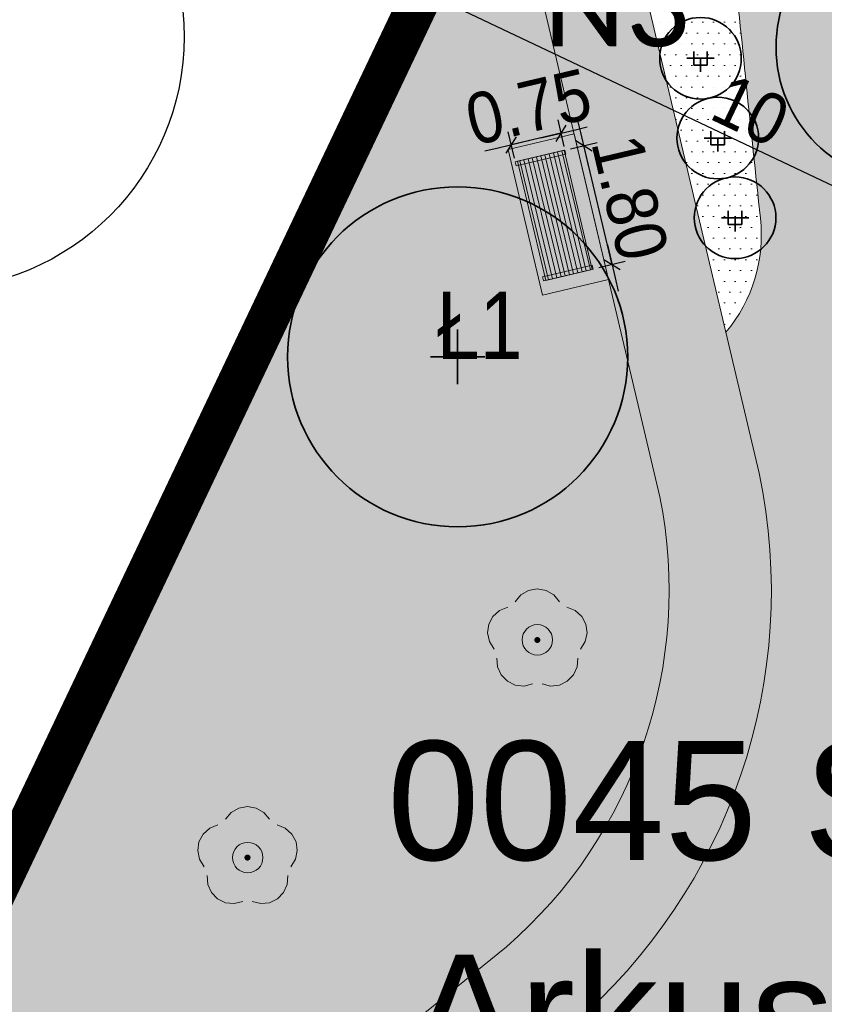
# Model space of a CAD drawing. Extents: x 6423319 to 6423678, y 5669680 to 5669855.
# Tile 18 of 29: x 6423361 to 6423373, y 5669744 to 5669758. Entities that reach past the tile are written whole.
import ezdxf
from ezdxf.enums import TextEntityAlignment as Align

# ---------------------------------------------------------------- set-up
doc = ezdxf.new("R2010")
doc.units = 0
doc.header["$PDSIZE"] = 0.75
for name, pattern in [('$0$OTWORY$0$HIDDEN', [0.375, 0.25, -0.125]), ('2 1', [3, 2, -1]), ('KROPK2', [2, 0, -2]), ('PRZER1-1', [2, 1, -1]), ('PRZER3-1', [4, 3, -1]), ('PRZER3-2', [5, 3, -2])]:
    doc.linetypes.add(name, pattern=pattern)
doc.layers.get('0').update_dxf_attribs({"linetype": 'CONTINUOUS', "lineweight": 13})
doc.layers.get('Defpoints').update_dxf_attribs({"linetype": 'CONTINUOUS'})
for name, color, linetype, lineweight in [('0 - PMProj. - Opisy + tabela', 7, 'CONTINUOUS', 0), ('22', 101, '$0$OTWORY$0$HIDDEN', 40), ('3 H POWIERZCHNIE', 142, 'CONTINUOUS', 18), ('3 Lawka 2', 171, 'CONTINUOUS', 5), ('3 UKŁAD 1 1', 151, 'CONTINUOUS', 9), ('_drzewa korony', 101, 'CONTINUOUS', 25), ('_MPZP_linie rozgraniczające', 150, '$0$OTWORY$0$HIDDEN', 40), ('GESJAE_O', 7, 'KROPK2', 50), ('GESJOB_O', 7, 'PRZER3-2', 35), ('mapa 1', 150, '$0$OTWORY$0$HIDDEN', 40), ('PMProj. - trawnik parkowy', 63, 'CONTINUOUS', 0), ('PR_Z_Drzewa liściaste', 75, 'CONTINUOUS', 20), ('PR_Z_Krzewy', 104, 'CONTINUOUS', 20), ('Z 2', 60, 'CONTINUOUS', 18), ('Z OPIS NAW', 7, 'CONTINUOUS', 20)]:
    doc.layers.add(name, color=color, linetype=linetype, lineweight=lineweight)
for name, color, linetype in [('3 łąki', 7, 'CONTINUOUS'), ('PMProj. - LEGENDA', 7, 'CONTINUOUS'), ('PMProj. - wymiary', 93, 'CONTINUOUS')]:
    doc.layers.add(name, color=color, linetype=linetype)
doc.layers.add('GESDZI', color=7, linetype='CONTINUOUS', lineweight=18, plot=False)
for name, color, linetype, lineweight, true_color in [('GESKKL', 7, 'PRZER3-1', 18, 0x24bc24), ('GESUZY', 7, 'PRZER1-1', 18, 0x008000), ('GSPRDL', 7, 'CONTINUOUS', 18, 0x008000), ('z rychla blok', 7, 'CONTINUOUS', 20, 0x688f34)]:
    doc.layers.add(name, color=color, linetype=linetype, lineweight=lineweight, true_color=true_color)
doc.styles.add('500', font='ROMANS.shx', dxfattribs={"height": 100})
doc.styles.add('Arial', font='arial.ttf')
doc.styles.add('BUIB', font='arial.ttf', dxfattribs={"width": 0.9, "height": 0.75})
doc.styles.add('GEO-INFO', font='arial.ttf')
doc.dimstyles.new('SKALA-500', dxfattribs={"dimscale": 10, "dimtxt": 2, "dimasz": 1.5, "dimexe": 1, "dimexo": 0.5, "dimgap": 0.5, "dimtad": 1, "dimdec": 0, "dimrnd": 1, "dimdsep": 46, "dimtxsty": '500', "dimblk1": 'WYMIAR', "dimblk2": 'WYMIAR', "dimsah": 1, "dimcen": 2, "dimse1": 1, "dimse2": 1, "dimclrd": 256, "dimclre": 256, "dimclrt": 5, "dimadec": 0, "dimazin": 0, "dimtfac": 0.5, "dimtdec": 1, "dimtix": 1, "dimtmove": 2, "dimatfit": 3, "dimldrblk": 'WYMIAR', "dimfxl": 1, "dimtolj": 1, "dimarcsym": 0})
pattern_1 = [(0, (0, 0), (0.079375, 0.15875), [0, -0.15875])]
pattern_2 = [(0, (0.125, 0), (2.5, 2.5), [0.75, -0.875, 0.125, -0.75]), (0, (1.125, 0.5), (2.5, 2.5), [0.125, -0.625, 0.5, -1.25]), (0, (1.5, 0.625), (2.5, 2.5), [0.125, -2.375]), (0, (0.375, 0.75), (2.5, 2.5), [0.5, -2]), (0, (0.125, 1), (2.5, 2.5), [0.25, -2.25]), (0, (1.875, 1.25), (2.5, 2.5), [0.25, -0.125, 0.125, -2]), (0, (0.875, 1.375), (2.5, 2.5), [0.375, -2.125]), (0, (0.25, 1.625), (2.5, 2.5), [0.25, -2.25]), (0, (1.25, 1.875), (2.5, 2.5), [0.125, -0.75, 0.375, -1.25]), (0, (0.75, 2), (2.5, 2.5), [0.25, -2.25]), (0, (1.625, 2.125), (2.5, 2.5), [0.25, -2.25]), (0, (1.125, 2.25), (2.5, 2.5), [0.25, -2.25]), (0, (2.125, 2.375), (2.5, 2.5), [0.25, -2.25]), (90, (0, 0), (-2.5, 2.5), [0.5, -0.125, 0.25, -1, 0.5, -0.125]), (90, (0.125, 1.625), (-2.5, 2.5), [0.125, -2.375]), (90, (0.5, 0.875), (-2.5, 2.5), [0.25, -0.5, 0.125, -1.625]), (90, (0.625, 1.25), (-2.5, 2.5), [0.25, -0.5, 0.375, -1.375]), (90, (1, 0.625), (-2.5, 2.5), [0.125, -1.25, 0.25, -0.125, 0.25, -0.5]), (90, (1.125, 0.375), (-2.5, 2.5), [0.125, -2.375]), (90, (1.375, 1.125), (-2.5, 2.5), [0.125, -0.125, 0.375, -1.875]), (90, (1.5, 0.75), (-2.5, 2.5), [0.25, -1, 0.125, -0.125, 0.125, -0.875]), (90, (1.75, 0.125), (-2.5, 2.5), [0.375, -2.125]), (90, (2, 2), (-2.5, 2.5), [0.125, -0.125, 0.125, -2.125]), (90, (2.125, 1.375), (-2.5, 2.5), [0.375, -2.125]), (90, (2.4375, 1.1875), (-2.5, 2.5), [0.125, -2.375]), (45, (0.875, 0), (0, 2.500000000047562), [0.176775, -3.358758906]), (45, (0.625, 2.375), (0, 2.500000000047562), [0.176775, -0.530325, 0.530325, -2.298108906]), (45, (0.875, 2), (0, 2.500000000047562), [0.35355, -0.8838835, 0.176775, -2.121325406]), (45, (1.375, 1.875), (0, 2.500000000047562), [0.35355, -1.2374375, 0.176775, -1.767771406]), (45, (0.375, 0.75), (0, 2.500000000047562), [0.176775, -3.358758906]), (45, (1, 0.75), (0, 2.500000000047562), [0.53033, -3.005203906]), (45, (1.5, 1), (0, 2.500000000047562), [0.176775, -1.06066, 0.176775, -2.121323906]), (45, (1.875, 1.25), (0, 2.500000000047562), [0.35355, -3.181983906]), (45, (2.375, 1.25), (0, 2.500000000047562), [0.35355, -3.181983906]), (45, (2.375, 0.5), (0, 2.500000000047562), [0.176775, -3.358758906]), (45, (2.125, 1.75), (0, 2.500000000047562), [0.176775, -3.358758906]), (45, (1.875, 2.125), (0, 2.500000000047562), [0.176775, -3.358758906]), (45, (2.375, 2.375), (0, 2.500000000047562), [0.176775, -3.358758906]), (45, (0, 2.375), (0, 2.500000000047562), [0.176775, -3.358758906]), (45, (1.25, 1.375), (0, 2.500000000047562), [0.176775, -3.358758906]), (45, (1.5, 2.375), (0, 2.500000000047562), [0.176775, -1.2374375, 0.176775, -1.944546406]), (45, (0.375, 1), (0, 2.500000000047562), [0.35355, -3.181983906]), (45, (0.375, 1.625), (0, 2.500000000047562), [0.530325, -3.005208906]), (135, (0.125, 1), (-2.500000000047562, 2.775557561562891e-16), [0.265175, -3.270358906]), (135, (1.5, 0.875), (-2.500000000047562, 2.775557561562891e-16), [0.176775, -3.358758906]), (135, (2.25, 1.25), (-2.500000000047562, 2.775557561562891e-16), [0.176775, -3.358758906]), (135, (1.375, 1.75), (-2.500000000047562, 2.775557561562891e-16), [0.176775, -3.358758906]), (135, (1.5, 2.125), (-2.500000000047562, 2.775557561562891e-16), [0.176775, -3.358758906]), (135, (1.125, 2.25), (-2.500000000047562, 2.775557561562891e-16), [0.176775, -3.358758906]), (135, (1.625, 2.125), (-2.500000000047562, 2.775557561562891e-16), [0.176775, -3.358758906]), (135, (0.125, 0.625), (-2.500000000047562, 2.775557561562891e-16), [0.176775, -3.358758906]), (135, (0.625, 1.5), (-2.500000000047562, 2.775557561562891e-16), [0.176775, -3.358758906]), (135, (0.625, 0.75), (-2.500000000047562, 2.775557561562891e-16), [0.35355, -3.181983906]), (135, (1.125, 0.5), (-2.500000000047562, 2.775557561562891e-16), [0.35355, -3.181983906]), (135, (2.125, 1.875), (-2.500000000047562, 2.775557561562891e-16), [0.35355, -3.181983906]), (135, (1.375, 1.25), (-2.500000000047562, 2.775557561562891e-16), [0.176775, -3.358758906]), (135, (1.75, 0.5), (-2.500000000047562, 2.775557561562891e-16), [0.35355, -2.12132, 0.176775, -0.883888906]), (135, (0.25, 1.625), (-2.499998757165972, 1.242881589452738e-06), [0.35355, -0.70710675, 0.35355, -2.121327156]), (135, (0, 0.25), (-2.500000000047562, 2.775557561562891e-16), [0.3535, -0.8840000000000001, 0.3535, -0.8840000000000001, 0.17675, -0.8837839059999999]), (26.56505118, (0.875, 0.75), (2.500000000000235, 1.274969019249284e-10), [0.5589999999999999, -0.2795, 0.2795, -4.4721699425]), (26.56505118, (1.25, 2.25), (2.500000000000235, 1.274969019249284e-10), [0.5589999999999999, -5.0311699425]), (26.56505118, (1.25, 0.5), (2.500000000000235, 1.274969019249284e-10), [0.2795, -5.310669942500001]), (26.56505118, (0.125, 0.625), (2.500000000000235, 1.274969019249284e-10), [0.2795, -5.310669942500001]), (26.56505118, (0.625, 1.25), (2.500000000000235, 1.274969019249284e-10), [0.2795, -5.310669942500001]), (26.56505118, (0.125, 1.5), (2.500000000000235, 1.274969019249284e-10), [0.2795, -5.310669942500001]), (63.43494882, (0.5, 1.75), (1.274966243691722e-10, 2.500000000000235), [0.2795, -5.310669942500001]), (63.43494882, (1.375, 1.75), (1.274966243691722e-10, 2.500000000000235), [0.2795, -5.310669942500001]), (63.43494882, (1.625, 0), (1.274966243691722e-10, 2.500000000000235), [0.2795, -5.310669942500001]), (63.43494882, (0, 1.375), (1.274966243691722e-10, 2.500000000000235), [0.2795, -5.310669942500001]), (63.43494882, (1, 0.125), (1.274966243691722e-10, 2.500000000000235), [0.2795, -1.9565, 0.2795, -3.0746699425]), (116.56505118, (0.625, 2.25), (-1.274969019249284e-10, 2.500000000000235), [0.2795, -5.310669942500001]), (116.56505118, (2.125, 1.75), (-1.274969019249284e-10, 2.500000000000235), [0.2795, -5.310669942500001]), (116.56505118, (1, 2.25), (-1.274969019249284e-10, 2.500000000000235), [0.2795, -5.310669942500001]), (116.56505118, (0, 0.875), (-1.274969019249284e-10, 2.500000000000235), [0.2795, -5.310669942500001]), (153.43494882, (1.875, 0.5), (-2.500000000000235, 1.274973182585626e-10), [0.2795, -5.310669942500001]), (153.43494882, (2.375, 1.125), (-2.500000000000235, 1.274973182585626e-10), [0.2795, -5.310669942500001]), (153.43494882, (0.875, 1.375), (-2.500000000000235, 1.274973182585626e-10), [0.2795, -5.310669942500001]), (153.43494882, (1.25, 1.875), (-2.500000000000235, 1.274973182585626e-10), [0.2795, -5.310669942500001]), (153.43494882, (2.125, 2.375), (-2.500000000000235, 1.274973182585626e-10), [0.2795, -5.310669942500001]), (153.43494882, (0.375, 0), (-2.500000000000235, 1.274973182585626e-10), [0.41925, -5.170919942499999])]
pattern_3 = [(90, (4252822.110707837, 7451227.796183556), (-0.15875, 0.07937500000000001), [0, -0.15875])]

# ---------------------------------------------------------------- blocks, each defined once
blk = doc.blocks.new('D_GSPRDL1')
blk.add_hatch(color=0).paths.add_polyline_path([(0, -0.045), (0.013906, -0.042798), (0.02645, -0.036406), (0.036406, -0.02645), (0.042798, -0.013906), (0.045, 0), (0.042798, 0.013906), (0.036406, 0.02645), (0.02645, 0.036406), (0.013906, 0.042798), (0, 0.045), (-0.013906, 0.042798), (-0.02645, 0.036406), (-0.036406, 0.02645), (-0.042798, 0.013906), (-0.045, 0), (-0.042798, -0.013906), (-0.036406, -0.02645), (-0.02645, -0.036406), (-0.013906, -0.042798)])
at = {"color": 0}
for points in [[(-0.324277, 0.563333), (-0.240553, 0.662679), (-0.127956, 0.727494), (0, 0.75), (0.127956, 0.727494), (0.240553, 0.662679), (0.324277, 0.563333)], [(-0.635969, -0.134326), (-0.70458, -0.024001), (-0.731429, 0.103115), (-0.713292, 0.231763), (-0.6523479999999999, 0.346501), (-0.55591, 0.433559), (-0.435555, 0.4824850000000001)], [(0.435555, 0.4824850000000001), (0.55591, 0.433559), (0.6523479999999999, 0.346501), (0.713292, 0.231763), (0.731429, 0.103115), (0.70458, -0.024001), (0.635969, -0.134326)], [(-0.068773, -0.646351), (-0.194901, -0.677512), (-0.324092, -0.663766), (-0.440839, -0.606763), (-0.531129, -0.5133449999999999), (-0.584125, -0.394725), (-0.5934649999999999, -0.265141)], [(0.5934649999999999, -0.265141), (0.584125, -0.394725), (0.531129, -0.5133449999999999), (0.440839, -0.606763), (0.324092, -0.663766), (0.194901, -0.677512), (0.068773, -0.646351)]]:
    blk.add_lwpolyline(points, dxfattribs=at)
blk = doc.blocks.new('m1')
at = {"layer": '_MPZP_linie rozgraniczające', "ltscale": 10, "const_width": 0.5}
blk.add_lwpolyline([(31.67999999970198, 32.12999999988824), (26.26999999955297, 21.17000000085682), (21.17999999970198, 19.29000000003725), (-6.480000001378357, -38.95999999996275), (-1.400000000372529, -41.34999999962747), (4.929999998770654, -44.34999999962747), (8.997000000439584, -46.26900000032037), (15.68699999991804, -43.90000000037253), (48.45100000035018, 24.0109999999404), (31.67999999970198, 32.12999999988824)], dxfattribs=at)
at = {"layer": 'GESDZI', "color": 7, "linetype": 'Continuous', "lineweight": 18}
for points in [[(21.17999999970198, 19.29000000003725), (26.26999999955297, 21.17000000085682), (31.67999999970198, 32.12999999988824), (30.43499999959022, 32.72900000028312), (20.87999999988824, 37.36000000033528), (13.68000000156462, 22.19000000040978), (8.549999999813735, 11.39999999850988), (3.450000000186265, 0.6699999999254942), (-1.730000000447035, -10.25000000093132), (-6.819999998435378, -20.96999999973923), (-13.74000000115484, -35.54000000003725), (-6.480000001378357, -38.95999999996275)], [(48.45100000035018, 24.0109999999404), (31.67999999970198, 32.12999999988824), (26.26999999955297, 21.17000000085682), (21.17999999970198, 19.29000000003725), (-6.480000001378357, -38.95999999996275), (-1.400000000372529, -41.34999999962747), (1.549999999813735, -35.34999999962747), (7.679999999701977, -38.29999999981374), (4.929999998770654, -44.34999999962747), (8.997000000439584, -46.26900000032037), (15.68699999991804, -43.90000000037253)]]:
    blk.add_lwpolyline(points, close=True, dxfattribs=at)
at = {"layer": 'GESKKL', "color": 82, "linetype": 'PRZER3-1', "lineweight": 18, "ltscale": 0.5, "true_color": 0x24bc24}
for points in [[(21.17999999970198, 19.29000000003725), (26.26999999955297, 21.17000000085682), (31.67999999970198, 32.12999999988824), (30.43499999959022, 32.72900000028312), (20.87999999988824, 37.36000000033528), (13.68000000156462, 22.19000000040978), (8.549999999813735, 11.39999999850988), (3.450000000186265, 0.6699999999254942), (-1.730000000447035, -10.25000000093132), (-6.819999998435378, -20.96999999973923), (-13.74000000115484, -35.54000000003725), (-6.480000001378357, -38.95999999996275)], [(48.45100000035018, 24.0109999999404), (31.67999999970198, 32.12999999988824), (26.26999999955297, 21.17000000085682), (21.17999999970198, 19.29000000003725), (-6.480000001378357, -38.95999999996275), (-1.400000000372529, -41.34999999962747), (1.549999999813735, -35.34999999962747), (7.679999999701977, -38.29999999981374), (4.929999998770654, -44.34999999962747), (8.997000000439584, -46.26900000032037), (15.68699999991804, -43.90000000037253)]]:
    blk.add_lwpolyline(points, close=True, dxfattribs=at)
at = {"layer": 'GESUZY', "color": 96, "linetype": 'PRZER1-1', "lineweight": 18, "ltscale": 0.5, "true_color": 0x008000}
for points in [[(21.17999999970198, 19.29000000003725), (26.26999999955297, 21.17000000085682), (31.67999999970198, 32.12999999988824), (30.43499999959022, 32.72900000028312), (20.87999999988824, 37.36000000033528), (13.68000000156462, 22.19000000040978), (8.549999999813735, 11.39999999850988), (3.450000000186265, 0.6699999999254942), (-1.730000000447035, -10.25000000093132), (-6.819999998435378, -20.96999999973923), (-13.74000000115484, -35.54000000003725), (-6.480000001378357, -38.95999999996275)], [(48.45100000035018, 24.0109999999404), (31.67999999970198, 32.12999999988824), (26.26999999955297, 21.17000000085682), (21.17999999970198, 19.29000000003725), (-6.480000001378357, -38.95999999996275), (-1.400000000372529, -41.34999999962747), (1.549999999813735, -35.34999999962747), (7.679999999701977, -38.29999999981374), (4.929999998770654, -44.34999999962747), (8.997000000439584, -46.26900000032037), (15.68699999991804, -43.90000000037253)]]:
    blk.add_lwpolyline(points, close=True, dxfattribs=at)
at = {"layer": 'GSPRDL', "color": 96, "linetype": 'Continuous', "lineweight": 18, "true_color": 0x008000}
for p in [(19.04000000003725, 1.730000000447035), (14.78000000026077, -1.46999999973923)]:
    blk.add_blockref('D_GSPRDL1', p, dxfattribs=at)
at = {"layer": 'GESJAE_O', "color": 7, "linetype": 'Continuous', "lineweight": 0, "style": 'GEO-INFO'}
blk.add_text('Arkusz nr 12', height=1.75, dxfattribs=at).set_placement((24.00905847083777, -3.773749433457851), align=Align.MIDDLE_CENTER)
at = {"layer": 'GESJOB_O', "color": 7, "linetype": 'Continuous', "lineweight": 0, "style": 'GEO-INFO'}
blk.add_text('0045 Stabłowice', height=1.75, dxfattribs=at).set_placement((25.80133335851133, -0.6304566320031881), align=Align.MIDDLE_CENTER)
blk = doc.blocks.new('l2')
at = {"layer": '3 Lawka 2', "lineweight": 5}
h = blk.add_hatch(dxfattribs=at)
h.set_pattern_fill('LINE', color=256, scale=0.01999995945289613)
h.set_pattern_definition([(0, (1.257379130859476, 2.082515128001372), (0, 0.06349987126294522), [])])
h.paths.add_polyline_path([(0.3573772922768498, 0.1982599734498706), (2.157373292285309, 0.1982599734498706), (2.157373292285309, 0.9021539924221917), (0.3573772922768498, 0.9021539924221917)])
at = {"layer": '3 Lawka 2'}
blk.add_lwpolyline([(0.1573751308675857, -0.001740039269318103), (0.1573751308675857, 0.9982599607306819), (2.357375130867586, 0.9982599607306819), (2.357375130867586, -0.001740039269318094)], close=True, dxfattribs=at)
at = {"layer": '3 Lawka 2', "lineweight": 13}
for points in [[(0.3573772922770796, 0.9356576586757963), (0.4173771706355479, 0.9356576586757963), (0.4173771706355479, 0.1874243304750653), (0.3573772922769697, 0.1874243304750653)], [(0.3573772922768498, 0.1982599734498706), (2.157373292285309, 0.1982599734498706), (2.157373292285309, 0.9021539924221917), (0.3573772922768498, 0.9021539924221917)], [(2.097373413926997, 0.935657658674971), (2.157373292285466, 0.935657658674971), (2.157373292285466, 0.1874243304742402), (2.097373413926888, 0.1874243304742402)]]:
    blk.add_lwpolyline(points, close=True, dxfattribs=at)
at = {"layer": '3 Lawka 2', "lineweight": 5}
blk.add_lwpolyline([(0.3573772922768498, 0.1982599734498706), (2.157373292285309, 0.1982599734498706), (2.157373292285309, 0.9021539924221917), (0.3573772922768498, 0.9021539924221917)], close=True, dxfattribs=at)
blk = doc.blocks.new('WYMIAR')
at = {"layer": 'PMProj. - wymiary', "color": 7}
for p, q in [((0, -1), (0, 1)), ((1.5, 0), (-1, 0))]:
    blk.add_line(p, q, dxfattribs=at)
at = {"layer": 'PMProj. - wymiary', "color": 5}
blk.add_line((-0.5, -0.5), (0.5, 0.5), dxfattribs=at)
blk = doc.blocks.new('*D44')
at = {"layer": 'Defpoints', "color": 0, "transparency": 16777216}
for p in [(6423367.62215591, 5669759.180867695), (6423367.414011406, 5669758.742530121), (6423376.730652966, 5669754.855699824)]:
    blk.add_point(p, dxfattribs=at)
at = {"layer": 'PMProj. - wymiary', "color": 252, "lineweight": -2, "transparency": 16777216}
blk.add_line((6423376.341842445, 5669754.50315147), (6423367.594677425, 5669758.656740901), dxfattribs=at)
at = {"layer": 'PMProj. - wymiary', "color": 252, "lineweight": -2, "transparency": 16777216, "xscale": 0.2, "yscale": 0.2, "zscale": 0.2}
for p, rotation in [((6423367.414011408, 5669758.742530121), 154.5993045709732), ((6423376.522508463, 5669754.41736225), 334.5993045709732)]:
    blk.add_blockref('WYMIAR', p, dxfattribs=dict(at, rotation=rotation))
at = {"layer": 'PMProj. - wymiary', "color": 163, "lineweight": 5, "transparency": 16777216, "insert": (6423372.175410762, 5669757.01619115), "char_height": 0.75, "attachment_point": 5, "rotation": 334.5993045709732, "style": 'BUIB'}
blk.add_mtext('\\A1;10', dxfattribs=at)
blk = doc.blocks.new('ry')
at = {"layer": 'PR_Z_Drzewa liściaste', "lineweight": 35}
for p, q in [((6423367.869105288, 5669752.994159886), (6423367.869105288, 5669753.794159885)), ((6423367.469105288, 5669753.394159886), (6423368.269105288, 5669753.394159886))]:
    blk.add_line(p, q, dxfattribs=at)
for centre, radius in [((6423374.548586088, 5669757.9470922), 2), ((6423367.869105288, 5669753.394159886), 2.5)]:
    blk.add_circle(centre, radius, dxfattribs=at)
at = {"layer": 'PR_Z_Krzewy', "linetype": 'Continuous', "lineweight": 35, "transparency": 33554687}
for p, q in [((6423371.338294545, 5669757.884469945), (6423371.338294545, 5669757.684469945)), ((6423371.538294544, 5669757.884469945), (6423371.538294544, 5669757.684469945)), ((6423371.238294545, 5669757.784469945), (6423371.438294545, 5669757.784469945)), ((6423371.438294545, 5669757.784469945), (6423371.638294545, 5669757.784469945)), ((6423371.438294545, 5669757.784469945), (6423371.438294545, 5669757.584469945)), ((6423371.338294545, 5669757.684469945), (6423371.538294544, 5669757.684469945)), ((6423371.592488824, 5669756.711701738), (6423371.592488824, 5669756.511701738)), ((6423371.792488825, 5669756.711701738), (6423371.792488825, 5669756.511701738)), ((6423371.492488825, 5669756.611701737), (6423371.692488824, 5669756.611701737)), ((6423371.692488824, 5669756.611701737), (6423371.892488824, 5669756.611701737)), ((6423371.692488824, 5669756.611701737), (6423371.692488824, 5669756.411701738)), ((6423371.592488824, 5669756.511701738), (6423371.792488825, 5669756.511701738)), ((6423371.746683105, 5669755.438933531), (6423371.946683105, 5669755.438933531)), ((6423371.846683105, 5669755.538933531), (6423371.846683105, 5669755.338933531)), ((6423371.946683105, 5669755.438933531), (6423372.146683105, 5669755.438933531)), ((6423371.946683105, 5669755.438933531), (6423371.946683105, 5669755.238933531)), ((6423372.046683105, 5669755.538933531), (6423372.046683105, 5669755.338933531)), ((6423371.846683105, 5669755.338933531), (6423372.046683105, 5669755.338933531))]:
    blk.add_line(p, q, dxfattribs=at)
for centre in [(6423371.438294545, 5669757.784469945), (6423371.692488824, 5669756.611701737), (6423371.946683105, 5669755.438933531)]:
    blk.add_circle(centre, 0.6, dxfattribs=at)
blk = doc.blocks.new('*D95')
at = {"layer": 'Defpoints', "color": 0, "transparency": 16777216}
for p in [(6423369.444166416, 5669756.433676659), (6423369.723909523, 5669756.499816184), (6423369.85832059, 5669754.681974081)]:
    blk.add_point(p, dxfattribs=at)
at = {"layer": 'PMProj. - wymiary', "color": 252, "lineweight": -2, "transparency": 16777216}
for p, q in [((6423369.677892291, 5669756.694450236), (6423369.631875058, 5669756.889084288)), ((6423370.138063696, 5669754.748113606), (6423369.723909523, 5669756.499816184)), ((6423370.184080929, 5669754.553479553), (6423370.230098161, 5669754.358845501))]:
    blk.add_line(p, q, dxfattribs=at)
at = {"layer": 'PMProj. - wymiary', "color": 252, "lineweight": -2, "transparency": 16777216, "xscale": 0.2, "yscale": 0.2, "zscale": 0.2}
for p, rotation in [((6423369.723909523, 5669756.499816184), 283.3021445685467), ((6423370.138063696, 5669754.748113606), 103.3021445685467)]:
    blk.add_blockref('WYMIAR', p, dxfattribs=dict(at, rotation=rotation))
at = {"layer": 'PMProj. - wymiary', "color": 163, "lineweight": 5, "transparency": 16777216, "insert": (6423370.400959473, 5669755.735080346), "char_height": 0.75, "attachment_point": 5, "rotation": 283.30214456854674, "style": 'BUIB'}
blk.add_mtext('\\A1;1.80', dxfattribs=at)
blk = doc.blocks.new('*D96')
at = {"layer": 'Defpoints', "color": 0, "transparency": 16777216}
for p in [(6423368.657202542, 5669756.510241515), (6423369.444166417, 5669756.433676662), (6423368.716007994, 5669756.261518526)]:
    blk.add_point(p, dxfattribs=at)
at = {"layer": 'PMProj. - wymiary', "color": 252, "lineweight": -2, "transparency": 16777216}
for p, q in [((6423369.579995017, 5669756.728416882), (6423369.774629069, 5669756.774434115)), ((6423369.385360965, 5669756.682399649), (6423368.657202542, 5669756.510241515)), ((6423368.46256849, 5669756.464224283), (6423368.267934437, 5669756.418207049))]:
    blk.add_line(p, q, dxfattribs=at)
at = {"layer": 'PMProj. - wymiary', "color": 252, "lineweight": -2, "transparency": 16777216, "xscale": 0.2, "yscale": 0.2, "zscale": 0.2}
for p, rotation in [((6423369.385360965, 5669756.682399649), 193.3021445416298), ((6423368.657202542, 5669756.510241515), 13.30214454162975)]:
    blk.add_blockref('WYMIAR', p, dxfattribs=dict(at, rotation=rotation))
at = {"layer": 'PMProj. - wymiary', "color": 163, "lineweight": 5, "transparency": 16777216, "insert": (6423368.910166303, 5669757.066293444), "char_height": 0.75, "attachment_point": 5, "rotation": 13.302144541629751, "style": 'BUIB'}
blk.add_mtext('\\A1;0.75', dxfattribs=at)

msp = doc.modelspace()

# ---------------------------------------------------------------- hatches: boundary and pattern name
at = {"layer": '0 - PMProj. - Opisy + tabela', "linetype": 'Continuous'}
h = msp.add_hatch(dxfattribs=at)
h.set_pattern_fill('ACAD_ISO07W100', scale=0.05)
h.set_pattern_definition([(0, (0, 0), (0, 0.25), [0.025, -0.15])])
h.paths.add_polyline_path([(6423395.113878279, 5669764.594040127), (6423393.819554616, 5669765.218493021, 0.09716143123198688), (6423383.338301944, 5669767.906779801), (6423375.316009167, 5669751.278714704), (6423377.747787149, 5669750.105491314), (6423370.521877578, 5669735.128115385), (6423366.721204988, 5669736.961768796), (6423359.439053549, 5669721.822063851), (6423363.221819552, 5669719.997049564), (6423355.063488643, 5669703.087013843), (6423356.977544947, 5669702.183872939, -0.5906997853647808), (6423366.907276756, 5669706.129307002), (6423367.765011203, 5669707.907160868), (6423361.960039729, 5669710.707798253, -0.4142135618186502), (6423361.447295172, 5669712.17650279), (6423383.306472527, 5669757.484725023), (6423381.775353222, 5669758.223421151, -0.4142135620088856), (6423381.309221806, 5669759.558607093), (6423383.763076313, 5669764.644790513, -0.332571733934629), (6423385.995197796, 5669765.804455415, -0.07259310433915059), (6423393.234679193, 5669763.502131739), (6423394.331729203, 5669762.972854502)])
at = {"layer": '3 H POWIERZCHNIE', "true_color": 0xd5ceca}
h = msp.add_hatch(color=254, dxfattribs=at)
h.dxf.hatch_style = 1
h.paths.add_polyline_path([(6423352.928220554, 5669728.353045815, 0.3525720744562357), (6423357.737770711, 5669710.75741103, -0.3634037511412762), (6423358.052482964, 5669709.512533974), (6423358.426896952, 5669710.288593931), (6423359.842040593, 5669713.221807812, -0.4942119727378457), (6423358.285958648, 5669712.901073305, -0.3223922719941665), (6423354.644209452, 5669728.294266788, -0.1080573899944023), (6423360.69630448, 5669736.499479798), (6423369.54558548, 5669743.563823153, 0.2732183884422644), (6423372.301313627, 5669751.683717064), (6423370.396262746, 5669759.751341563, -0.354080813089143), (6423372.389087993, 5669764.211885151, -0.08972873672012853), (6423380.689780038, 5669766.02198882, -0.5646342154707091), (6423381.626158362, 5669764.588099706), (6423383.276527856, 5669768.008873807, 0.1276878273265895), (6423371.343875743, 5669765.366556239, 0.0929955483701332), (6423369.863522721, 5669764.017592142), (6423368.924155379, 5669762.039351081, 0.1238162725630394), (6423368.940241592, 5669759.39039808), (6423370.842214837, 5669751.335806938, -0.269452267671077), (6423368.58506842, 5669744.716308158), (6423358.135616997, 5669736.269607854, 0.0693623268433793), (6423354.888450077, 5669732.481150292)])
at = {"layer": '3 H POWIERZCHNIE', "lineweight": 35, "true_color": 0xecf3de}
h = msp.add_hatch(dxfattribs=at)
h.set_pattern_fill('GRAVEL-002', color=254, scale=2.5, pattern_type=2)
h.set_pattern_definition(pattern_2)
h.paths.add_polyline_path([(6423352.928220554, 5669728.353045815, 0.3525720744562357), (6423357.737770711, 5669710.75741103, -0.3634037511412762), (6423358.052482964, 5669709.512533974), (6423358.426896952, 5669710.288593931), (6423359.842040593, 5669713.221807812, -0.4942119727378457), (6423358.285958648, 5669712.901073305, -0.3223922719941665), (6423354.644209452, 5669728.294266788, -0.1080573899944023), (6423360.69630448, 5669736.499479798), (6423369.54558548, 5669743.563823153, 0.2732183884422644), (6423372.301313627, 5669751.683717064), (6423370.396262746, 5669759.751341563, -0.354080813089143), (6423372.389087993, 5669764.211885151, -0.08972873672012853), (6423380.689780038, 5669766.02198882, -0.5646342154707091), (6423381.626158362, 5669764.588099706), (6423383.276527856, 5669768.008873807, 0.1276878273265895), (6423371.343875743, 5669765.366556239, 0.0929955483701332), (6423369.863522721, 5669764.017592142), (6423368.924155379, 5669762.039351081, 0.1238162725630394), (6423368.940241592, 5669759.39039808), (6423370.842214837, 5669751.335806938, -0.269452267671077), (6423368.58506842, 5669744.716308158), (6423358.135616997, 5669736.269607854, 0.0693623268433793), (6423354.888450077, 5669732.481150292)])
at = {"layer": '3 H POWIERZCHNIE', "true_color": 0xd5ceca}
h = msp.add_hatch(color=254, dxfattribs=at)
h.dxf.hatch_style = 1
h.paths.add_polyline_path([(6423352.385499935, 5669718.181751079), (6423351.456785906, 5669717.812588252), (6423352.269435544, 5669715.768181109), (6423353.198711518, 5669716.137567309)])
h.paths.add_polyline_path([(6423373.070277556, 5669766.164200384), (6423372.731519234, 5669767.094182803), (6423374.798648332, 5669767.847161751), (6423375.138063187, 5669766.915376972)])
h.paths.add_polyline_path([(6423369.582192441, 5669756.671825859), (6423368.610110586, 5669756.441997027), (6423369.115257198, 5669754.300775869), (6423370.087849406, 5669754.530439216)])
at = {"layer": '3 H POWIERZCHNIE', "lineweight": 35, "true_color": 0xecf3de}
h = msp.add_hatch(dxfattribs=at)
h.set_pattern_fill('GRAVEL-002', color=254, scale=2.5, pattern_type=2)
h.set_pattern_definition(pattern_2)
h.paths.add_polyline_path([(6423352.385499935, 5669718.181751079), (6423351.456785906, 5669717.812588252), (6423352.269435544, 5669715.768181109), (6423353.198711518, 5669716.137567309)])
h.paths.add_polyline_path([(6423373.070277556, 5669766.164200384), (6423372.731519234, 5669767.094182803), (6423374.798648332, 5669767.847161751), (6423375.138063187, 5669766.915376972)])
h.paths.add_polyline_path([(6423369.582192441, 5669756.671825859), (6423368.610110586, 5669756.441997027), (6423369.115257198, 5669754.300775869), (6423370.087849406, 5669754.530439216)])
at = {"layer": '3 H POWIERZCHNIE', "true_color": 0xedee99}
h = msp.add_hatch(dxfattribs=at)
h.set_pattern_fill('DOTS', color=61, scale=0.1, style=0)
h.set_pattern_definition(pattern_1)
h.paths.add_polyline_path([(6423374.830602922, 5669763.63502882), (6423375.78280838, 5669763.905048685, 0.2430907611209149), (6423377.453061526, 5669765.684242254, 0.05542326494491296), (6423372.389087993, 5669764.211885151, 0.3540808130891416), (6423370.396262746, 5669759.751341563), (6423371.812341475, 5669753.754445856, 0.2035451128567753), (6423372.319210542, 5669755.434320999, -0.002946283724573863), (6423371.9145312, 5669759.362091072, -0.3625523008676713)])
h = msp.add_hatch(dxfattribs=at)
h.set_pattern_fill('DOTS', color=61, scale=0.1, style=0)
h.set_pattern_definition(pattern_1)
h.paths.add_polyline_path([(6423370.583263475, 5669707.76324775, 2.720356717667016e-10), (6423370.583263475, 5669707.763247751), (6423375.734921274, 5669718.305986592), (6423380.759768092, 5669728.591156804), (6423396.33566672, 5669760.551366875), (6423396.426283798, 5669760.737830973, 0.4150492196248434), (6423395.961395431, 5669762.075584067), (6423395.051206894, 5669762.514709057), (6423368.345898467, 5669707.737938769), (6423369.250265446, 5669707.301622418, 0.4127471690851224)])
at = {"layer": '3 łąki', "lineweight": 5, "true_color": 0xcfcfcf}
h = msp.add_hatch(dxfattribs=at)
h.set_pattern_fill('LINE', color=254, scale=0.1, angle=45, style=0)
h.set_pattern_definition([(45, (0, 0), (-0.2245064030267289, 0.2245064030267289), [])])
h.paths.add_polyline_path([(6423377.708, 5669703.605), (6423393.634802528, 5669736.456740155), (6423408.366526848, 5669766.713094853), (6423403.025876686, 5669769.296258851), (6423378.067726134, 5669718.128190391), (6423368.816, 5669699.372, -0.09694539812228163), (6423367.452666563, 5669697.292666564, -0.2222692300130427), (6423362.487, 5669695.428, -0.08255618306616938), (6423360.326579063, 5669696.086902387), (6423359.211076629, 5669696.547968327), (6423359.21107586, 5669696.547966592), (6423356.636683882, 5669697.69749108), (6423346.857907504, 5669702.33189745), (6423338.489098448, 5669706.295386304), (6423334.481200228, 5669708.193435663), (6423331.906087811, 5669702.740699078), (6423346.982884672, 5669695.618638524), (6423356.506027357, 5669691.0680198), (6423357.909211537, 5669690.262641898, -0.06428486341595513), (6423360.040999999, 5669688.2935, -0.2260374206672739), (6423361.09, 5669684.22, 0.009213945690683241), (6423360.918874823, 5669683.247231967, -0.07774270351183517), (6423360.691, 5669682.537999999), (6423359.507822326, 5669680.185807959), (6423367.52683932, 5669683.025426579), (6423370.119, 5669688.229, -0.1834399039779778), (6423372.76, 5669690.572999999, -0.1565602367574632), (6423377.262, 5669690.525), (6423377.797, 5669690.323), (6423380.414, 5669695.860999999), (6423379.015, 5669696.758, -0.07447898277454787), (6423377.727366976, 5669698.84947464, -0.07285368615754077), (6423377.184999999, 5669700.887999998, -0.1357412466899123)])
at = {"layer": 'PMProj. - trawnik parkowy'}
h = msp.add_hatch(dxfattribs=at)
h.set_pattern_fill('DOTS', color=256, scale=0.1, angle=90)
h.set_pattern_definition(pattern_3)
edge = h.paths.add_edge_path()
edge.add_line((6423369.54558548, 5669743.563823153), (6423368.349728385, 5669742.609175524))
edge.add_arc((6423367.359279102, 5669741.645531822), 1.381882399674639, -6.333124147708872, 44.21408531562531, ccw=False)
edge.add_arc((6423367.985737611, 5669741.480892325), 0.7470904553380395, -21.124497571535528, 0.9361070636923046, ccw=False)
edge.add_line((6423368.682623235, 5669741.211644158), (6423366.692498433, 5669737.086648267))
edge.add_line((6423366.692498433, 5669737.086648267), (6423370.475264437, 5669735.261633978))
edge.add_line((6423370.475264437, 5669735.261633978), (6423375.994676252, 5669746.701896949))
edge.add_line((6423375.994676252, 5669746.701896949), (6423374.700944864, 5669749.760618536))
edge.add_arc((6423380.127576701, 5669751.593017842), 5.727653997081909, 112.8543156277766, 198.6581738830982, ccw=False)
edge.add_line((6423377.903017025, 5669756.871024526), (6423381.626158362, 5669764.588099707))
edge.add_arc((6423380.725499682, 5669765.02262697), 1.000000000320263, 334.2447832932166, 452.0470203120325)
edge.add_arc((6423381.542095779, 5669742.175955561), 23.86126032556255, 92.0470203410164, 99.86731286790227)
edge.add_arc((6423374.896298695, 5669766.410865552), 2.658010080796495, 289.48279739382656, 344.1350305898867, ccw=False)
edge.add_line((6423375.78280838, 5669763.905048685), (6423374.830602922, 5669763.63502882))
edge.add_arc((6423375.931704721, 5669759.752073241), 4.036058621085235, 105.831910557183, 185.5448273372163)
edge.add_arc((6423705.395701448, 5669791.73602505), 335.0488957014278, 185.5448273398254, 186.2200638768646)
edge.add_arc((6423370.087987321, 5669755.191142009), 2.24443602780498, -39.80036157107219, 6.220063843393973, ccw=False)
edge.add_line((6423371.812341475, 5669753.754445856), (6423372.301313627, 5669751.683717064))
edge.add_arc((6423364.048218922, 5669749.957084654), 8.43177512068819, -49.308788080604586, 11.816436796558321, ccw=False)
at = {"layer": 'PMProj. - trawnik parkowy', "transparency": 33554687}
h = msp.add_hatch(dxfattribs=at)
h.set_pattern_fill('DOTS', color=256, scale=0.1, angle=90)
h.set_pattern_definition(pattern_3)
edge = h.paths.add_edge_path()
edge.add_line((6423375.476074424, 5669740.909203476), (6423371.407527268, 5669732.591262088))
edge.add_line((6423371.407527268, 5669732.591262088), (6423375.010161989, 5669730.853153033))
edge.add_line((6423375.010161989, 5669730.853153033), (6423368.492253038, 5669717.343272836))
edge.add_line((6423368.492253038, 5669717.343272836), (6423364.889618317, 5669719.081381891))
edge.add_line((6423364.889618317, 5669719.081381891), (6423361.53736104, 5669712.133050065))
edge.add_arc((6423362.43801972, 5669711.698522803), 0.9999999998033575, 154.2447833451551, 244.2447832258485)
edge.add_line((6423362.003492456, 5669710.797864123), (6423367.808463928, 5669707.997226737))
edge.add_line((6423367.808463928, 5669707.997226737), (6423394.288276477, 5669762.882788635))
edge.add_line((6423394.288276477, 5669762.882788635), (6423393.033739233, 5669763.488046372))
edge.add_arc((6423381.727856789, 5669739.852966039), 26.20000000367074, 64.43579642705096, 80.66211502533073)
edge.add_arc((6423385.654459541, 5669763.732283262), 2.000000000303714, 80.66211502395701, 154.2447832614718)
edge.add_line((6423383.853142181, 5669764.601337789), (6423381.399287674, 5669759.515154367))
edge.add_arc((6423382.209880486, 5669759.124079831), 0.9000000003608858, 154.2447833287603, 244.2447832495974)
edge.add_line((6423381.818805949, 5669758.313487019), (6423383.43999112, 5669757.531338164))
edge.add_line((6423383.43999112, 5669757.531338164), (6423377.03202306, 5669744.249336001))
edge.add_arc((6423433.323105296, 5669715.994539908), 62.98427932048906, 153.3460539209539, 156.6984992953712)
at = {"layer": 'PMProj. - trawnik parkowy'}
h = msp.add_hatch(dxfattribs=at)
h.set_pattern_fill('DOTS', color=256, scale=0.1, angle=90)
h.set_pattern_definition(pattern_3)
edge = h.paths.add_edge_path()
edge.add_line((6423370.842214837, 5669751.335806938), (6423370.087849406, 5669754.530439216))
edge.add_line((6423370.087849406, 5669754.530439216), (6423369.115257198, 5669754.300775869))
edge.add_line((6423369.115257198, 5669754.300775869), (6423368.610110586, 5669756.441997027))
edge.add_line((6423368.610110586, 5669756.441997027), (6423369.582192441, 5669756.671825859))
edge.add_line((6423369.582192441, 5669756.671825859), (6423368.940241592, 5669759.39039808))
edge.add_arc((6423374.198758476, 5669760.746856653), 5.430651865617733, 166.2314790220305, 194.4643889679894, ccw=False)
edge.add_line((6423368.924155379, 5669762.039351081), (6423354.888450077, 5669732.481150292))
edge.add_arc((6423370.100933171, 5669722.728046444), 18.07049187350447, 131.463796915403, 147.3350509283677, ccw=False)
edge.add_line((6423358.135616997, 5669736.269607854), (6423368.58506842, 5669744.716308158))
edge.add_arc((6423364.017926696, 5669749.968208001), 6.959973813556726, 311.010778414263, 371.332061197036)

# ---------------------------------------------------------------- linework, layer by layer
at = {"layer": '22', "color": 6}
msp.add_lwpolyline([(6423381.680392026, 5669779.630794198), (6423376.269999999, 5669768.670000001), (6423371.179999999, 5669766.79), (6423357.25052567, 5669737.455514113), (6423347.4988403, 5669716.919155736), (6423343.519999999, 5669708.54), (6423348.6, 5669706.149999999), (6423354.929999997, 5669703.15), (6423358.997, 5669701.231), (6423365.687, 5669703.6), (6423398.450999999, 5669771.510999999), (6423370.879999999, 5669784.86), (6423354.528272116, 5669750.438599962), (6423340.342289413, 5669720.555224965), (6423336.259999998, 5669711.96), (6423343.519999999, 5669708.54)], dxfattribs=at)
at = {"layer": '3 UKŁAD 1 1', "lineweight": 5}
msp.add_line((6423370.396262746, 5669759.751341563), (6423372.301313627, 5669751.683717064), dxfattribs=at)
msp.add_lwpolyline([(6423403.025876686, 5669769.29625885), (6423381.68, 5669779.629999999), (6423376.27, 5669768.670000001), (6423371.179999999, 5669766.789999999), (6423342.631516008, 5669706.668915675)], dxfattribs=at)
for points in [[(6423373.070277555, 5669766.164200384, 0.01955763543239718), (6423371.343875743, 5669765.366556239, 0.328537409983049), (6423368.940241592, 5669759.39039808), (6423370.842214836, 5669751.335806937, -0.2694522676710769), (6423368.58506842, 5669744.716308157), (6423358.135616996, 5669736.269607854, 0.13342742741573), (6423352.928220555, 5669728.35304582, 0.13342742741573)], [(6423375.78280838, 5669763.905048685), (6423374.830602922, 5669763.63502882, 0.3625523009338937), (6423371.9145312, 5669759.362091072, 0.002946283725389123), (6423372.319210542, 5669755.434320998, -0.2035451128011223), (6423371.812341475, 5669753.754445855, -7.957525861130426e-11)]]:
    msp.add_lwpolyline(points, format="xyb", dxfattribs=at)
msp.add_lwpolyline([(6423369.582192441, 5669756.671825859), (6423368.610110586, 5669756.441997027), (6423369.115257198, 5669754.300775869), (6423370.087849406, 5669754.530439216)], close=True, dxfattribs=at)
msp.add_lwpolyline([(6423369.582192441, 5669756.671825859), (6423368.610110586, 5669756.441997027), (6423369.115257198, 5669754.300775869), (6423370.087849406, 5669754.530439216)], close=True, dxfattribs=at)
at = {"layer": '3 UKŁAD 1 1'}
for centre in [(6423369.03986366, 5669749.232010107), (6423364.78326373, 5669746.029984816)]:
    msp.add_circle(centre, 0.2237084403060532, dxfattribs=at)
at = {"layer": '3 UKŁAD 1 1', "lineweight": 5}
msp.add_arc((6423364.048218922, 5669749.957084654), 8.431775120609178, 310.6912119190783, 11.81643679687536, dxfattribs=at)
at = {"layer": '_drzewa korony', "linetype": 'Continuous'}
msp.add_circle((6423360.129673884, 5669758.102079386), 3.719186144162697, dxfattribs=at)
at = {"layer": 'Z 2', "color": 240, "linetype": '2 1', "true_color": 0xfc1b20}
msp.add_lwpolyline([(6423381.679999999, 5669779.629999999, 0.6, 0.6, 0), (6423403.027066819, 5669769.298698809, 0.6, 0.6, 0), (6423365.923417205, 5669693.349533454, 0.6, 0.6, 0), (6423341.726377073, 5669704.762284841, 0.6, 0.6, 0), (6423371.179999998, 5669766.79, 0.6, 0.6, 0), (6423376.269999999, 5669768.67, 0.6, 0.6, 0), (6423381.679999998, 5669779.629999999, 0, 0, 0)], format="xyseb", dxfattribs=at)

# ---------------------------------------------------------------- block references
at = {"layer": '3 UKŁAD 1 1', "rotation": 103.302144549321}
msp.add_blockref('l2', (6423370.122943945, 5669754.377308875), dxfattribs=at)
at = {"layer": 'z rychla blok'}
msp.add_blockref('ry', (0, 0), dxfattribs=at)

# ---------------------------------------------------------------- texts
at = {"layer": 'PMProj. - LEGENDA', "color": 7, "linetype": 'Continuous', "insert": (6423368.192825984, 5669753.857444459), "char_height": 0.9899999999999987, "width": 0.9480402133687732, "attachment_point": 5, "rotation": 8.078494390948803e-09, "style": 'Arial'}
msp.add_mtext('{\\fArial Narrow|b0|i0|c238|p34;Ł1}', dxfattribs=at)
at = {"layer": 'Z OPIS NAW', "insert": (6423369.12981479, 5669759.160516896), "char_height": 1.2, "width": 4.512214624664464, "attachment_point": 1}
msp.add_mtext('{\\fCalibri Light|b0|i0|c0|p34;N3}', dxfattribs=at)

# ---------------------------------------------------------------- dimensions: what is measured, and where the dimension line sits
at = {"layer": 'PMProj. - wymiary', "lineweight": 5}
dim = msp.add_aligned_dim(p1=(6423376.730652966, 5669754.855699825), p2=(6423367.622155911, 5669759.180867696), distance=0.48524629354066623, text='10', dimstyle='SKALA-500', override={"dimtxt": 2, "dimasz": 0.02, "dimgap": 0.01, "dimdec": 2, "dimrnd": 0.01, "dimzin": 1, "dimtxsty": 'BUIB', "dimcen": 0, "dimclrd": 252, "dimclrt": 163, "dimadec": 2, "dimtdec": 2}, dxfattribs=at)
dim.commit()
dim.dimension.update_dxf_attribs({"geometry": '*D44', "text_midpoint": (6423372.175410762, 5669757.016191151)})
for p1, p2, distance, picture, middle in [((6423369.444166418, 5669756.433676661), (6423368.716007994, 5669756.261518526), -0.25558013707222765, '*D96', (6423368.910166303, 5669757.066293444)), ((6423369.858320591, 5669754.681974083), (6423369.444166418, 5669756.433676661), -0.28745545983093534, '*D95', (6423370.400959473, 5669755.735080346))]:
    dim = msp.add_aligned_dim(p1=p1, p2=p2, distance=distance, dimstyle='SKALA-500', override={"dimasz": 0.02, "dimgap": 0.01, "dimdec": 2, "dimrnd": 0.01, "dimzin": 1, "dimtxsty": 'BUIB', "dimcen": 0, "dimclrd": 252, "dimclrt": 163, "dimadec": 2, "dimtdec": 2}, dxfattribs=at)
    dim.commit()
    dim.dimension.update_dxf_attribs({"geometry": picture, "text_midpoint": middle})

# ---------------------------------------------------------------- next in the draw order: block references
at = {"layer": 'mapa 1'}
msp.add_blockref('m1', (6423350, 5669747.5), dxfattribs=at)

doc.saveas('drawing.dxf')
